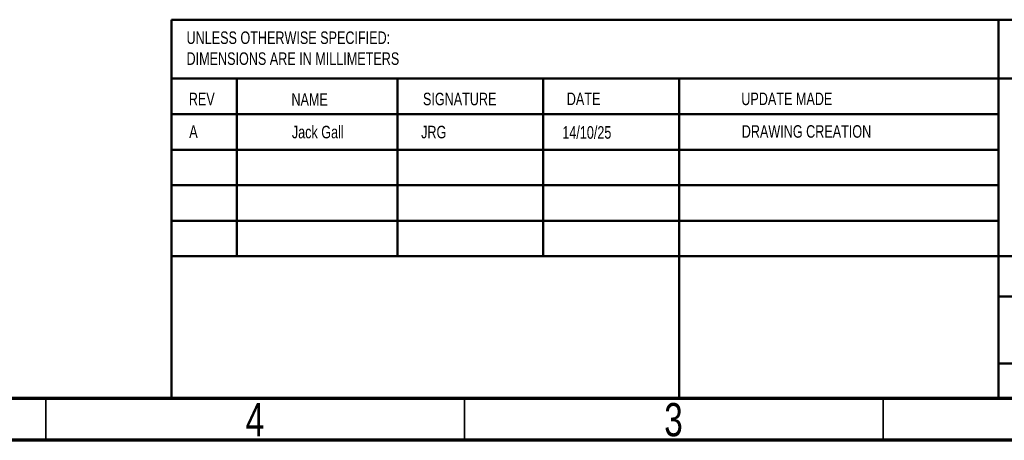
# Model space of a CAD drawing. Header units: millimetres. Extents: x 15 to 415, y 5 to 292.
# Tile 13 of 25: x 212 to 329, y 5 to 55. Entities that reach past the tile are written whole.
import ezdxf

# ---------------------------------------------------------------- set-up
doc = ezdxf.new("R2010")
doc.units = ezdxf.units.MM
doc.styles.add('SLDTEXTSTYLE0', font='TXT', dxfattribs={"width": 0.75})

# ---------------------------------------------------------------- blocks, each defined once
blk = doc.blocks.new('SW_NOTE_0_2')
at = {"color": 0, "linetype": 'Continuous', "lineweight": 0, "char_height": 1.5, "attachment_point": 1, "style": 'SLDTEXTSTYLE0'}
for s, insert in [('UNLESS OTHERWISE SPECIFIED:', (0, 1.93)), ('DIMENSIONS ARE IN MILLIMETERS', (0, -0.57))]:
    blk.add_mtext(s, dxfattribs=dict(at, insert=insert))

msp = doc.modelspace()

# ---------------------------------------------------------------- linework, layer by layer
at = {"color": 7, "linetype": 'Continuous', "lineweight": 50}
for p, q in [((230, 55.292475), (410, 55.292475)), ((230, 55.292475), (230, 10)), ((328.8, 55.292475), (328.8, 10)), ((410, 48.25), (230, 48.25)), ((237.8, 48.25), (237.8, 27)), ((256.990952, 48.25), (256.990952, 27)), ((274.398926, 48.25), (274.398926, 27)), ((290.650684, 10), (290.650684, 48.25)), ((328.8, 44), (230, 44)), ((328.8, 39.75), (230, 39.75)), ((328.8, 35.5), (230, 35.5)), ((328.8, 31.25), (230, 31.25)), ((284.6, 27), (230, 27)), ((284.6, 27), (410, 27)), ((397, 22.182065), (328.8, 22.182065)), ((410, 14.198294), (328.8, 14.198294))]:
    msp.add_line(p, q, dxfattribs=at)
at = {"color": 7, "linetype": 'Continuous', "lineweight": 70}
for p, q in [((410, 10), (20, 10)), ((415, 5), (15, 5))]:
    msp.add_line(p, q, dxfattribs=at)
at = {"color": 7, "linetype": 'Continuous', "lineweight": 35}
for p, q in [((215, 5), (215, 10)), ((215, 10), (215, 5)), ((265, 10), (265, 5)), ((315, 10), (315, 5))]:
    msp.add_line(p, q, dxfattribs=at)

# ---------------------------------------------------------------- block references
at = {"color": 7, "linetype": 'Continuous', "lineweight": 0}
msp.add_blockref('SW_NOTE_0_2', (231.789437, 51.955885), dxfattribs=at)

# ---------------------------------------------------------------- texts
at = {"color": 7, "linetype": 'Continuous', "lineweight": 0, "style": 'SLDTEXTSTYLE0'}
for s, insert, char_height, attachment_point in [('REV', (232.062269, 46.561756), 1.5, 1), ('NAME', (244.322239, 46.501483), 1.5, 1), ('SIGNATURE', (260.033588, 46.561756), 1.5, 1), ('DATE', (277.214702, 46.576179), 1.5, 1), ('UPDATE MADE', (298.065442, 46.576179), 1.5, 1), ('A', (232.114948, 42.664773), 1.5, 1), ('Jack Gall', (244.374918, 42.6045), 1.5, 1), ('JRG', (259.815715, 42.6045), 1.5, 1), ('14/10/25', (276.68184, 42.560516), 1.5, 1), ('DRAWING CREATION', (298.11812, 42.679196), 1.5, 1), ('4', (239.960037, 9.456189), 3.96875, 2), ('3', (289.960037, 9.456189), 3.96875, 2)]:
    msp.add_mtext(s, dxfattribs=dict(at, insert=insert, char_height=char_height, attachment_point=attachment_point))

doc.saveas('drawing.dxf')
